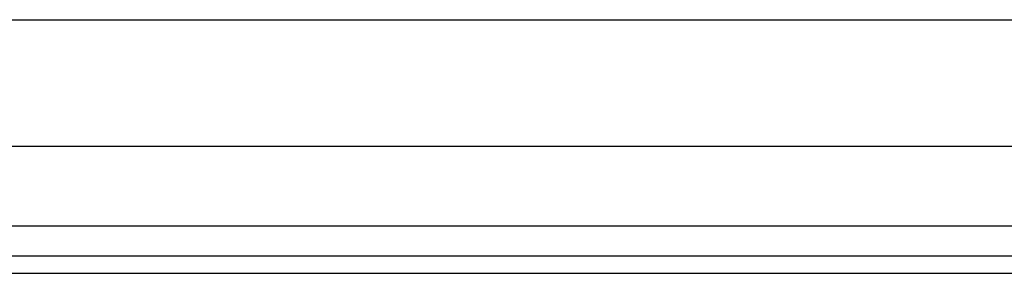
# Model space of a CAD drawing. Header units: inches. Extents: x 3.3 to 80.3, y 4.6 to 43.1.
# Tile 17 of 80: x 13.087 to 16.147, y 12.967 to 13.754. Entities that reach past the tile are written whole.
import ezdxf

# ---------------------------------------------------------------- set-up
doc = ezdxf.new("R2010")
doc.units = ezdxf.units.IN
doc.header["$MEASUREMENT"] = 0
doc.layers.add('Visible Edges(ANSI)', color=7, linetype='Continuous', lineweight=25)
doc.layers.add('Visible Tangent Edges(ANSI)', color=7, linetype='Continuous', lineweight=25)

msp = doc.modelspace()

# ---------------------------------------------------------------- linework, layer by layer
at = {"layer": 'Visible Edges(ANSI)'}
for p, q in [((4.1309, 13.7543), (18.275, 13.7543)), ((18.275, 13.3606), (4.1309, 13.3606)), ((19.0261, 13.0199), (3.4001, 13.0199)), ((3.4001, 12.9669), (19.0261, 12.9669))]:
    msp.add_line(p, q, dxfattribs=at)
at = {"layer": 'Visible Tangent Edges(ANSI)'}
msp.add_line((19.0261, 13.1129), (3.4001, 13.1129), dxfattribs=at)

doc.saveas('drawing.dxf')
